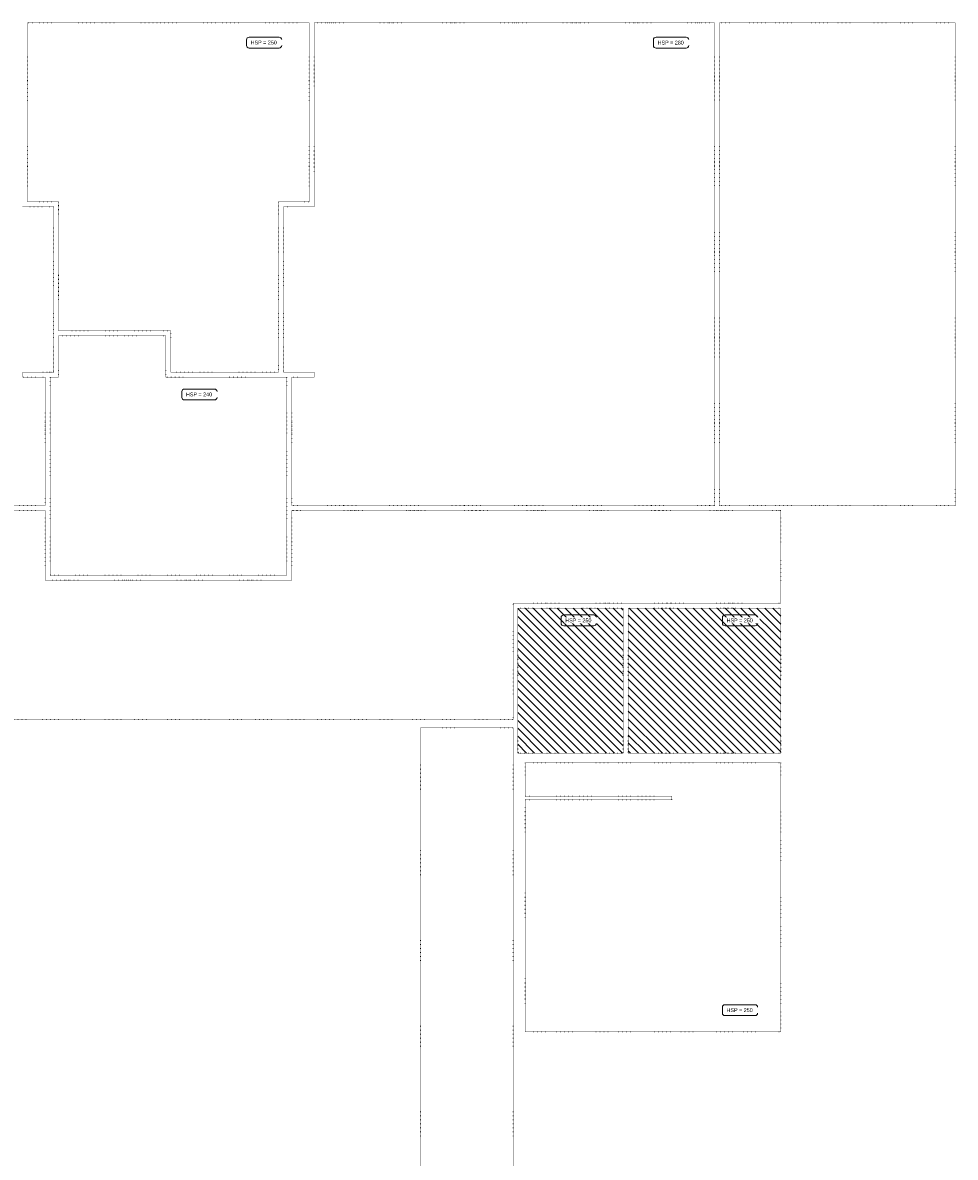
# Model space of a CAD drawing. Header units: millimetres. Extents: x -21522 to 77796, y -25697 to 15217.
# Tile 256 of 256: x 59639 to 77796, y -10638 to 11463. Entities that reach past the tile are written whole.
import ezdxf

# ---------------------------------------------------------------- set-up
doc = ezdxf.new("R2010")
doc.units = ezdxf.units.MM
doc.linetypes.add('Contour peu visible', pattern=[4, 0, -4])
doc.layers.add('A-CLNG', color=13, linetype='Continuous', lineweight=13)
doc.layers.add('A-CLNG-IDEN', color=151, linetype='Continuous', lineweight=9)
doc.styles.add('Arial_1', font='arial.ttf', dxfattribs={"height": 75})
pattern_1 = [(135, (56105.2, 0), (-77.78175, -77.78175), [])]

# ---------------------------------------------------------------- blocks, each defined once
blk = doc.blocks.new('HSP_plafond_ - Cadré-862840-00_RDC repérage - Dépendante 1')
at = {"layer": 'A-CLNG-IDEN'}
for p, q in [((-6.86, 1.31), (-6.86, -0.93)), ((-5.86, 2.31), (5.86, 2.31)), ((6.86, 1.31), (6.86, -0.93)), ((-5.86, -1.93), (5.86, -1.93))]:
    blk.add_line(p, q, dxfattribs=at)
for centre, start, end in [((-5.86, 1.31), 90, 180), ((5.86, 1.31), 0, 90), ((-5.86, -0.93), 180, 270), ((5.86, -0.93), 270, 360)]:
    blk.add_arc(centre, 1, start, end, dxfattribs=at)

msp = doc.modelspace()

# ---------------------------------------------------------------- hatches: boundary and pattern name
at = {"layer": 'A-CLNG', "linetype": 'Contour peu visible'}
h = msp.add_hatch(dxfattribs=at)
h.set_pattern_fill('FP_117', color=21, style=0, pattern_type=2)
h.set_pattern_definition(pattern_1)
h.paths.add_polyline_path([(71331.3, 59.9), (69276.9, 59.9), (69276.9, -2764.4), (71331.3, -2764.4)])
h = msp.add_hatch(dxfattribs=at)
h.set_pattern_fill('FP_117', color=21, style=0, pattern_type=2)
h.set_pattern_definition(pattern_1)
h.paths.add_polyline_path([(71429.3, -2764.4), (74400.9, -2764.4), (74400.9, 59.9), (71429.3, 59.9)])

# ---------------------------------------------------------------- linework, layer by layer
at = {"layer": 'A-CLNG', "color": 253, "linetype": 'Contour peu visible'}
for p, q in [((65218.4, 11463), (59735.8, 11463)), ((59735.8, 11463), (59735.8, 7974.4)), ((59735.8, 7974.4), (59735.8, 11463)), ((59735.8, 11463), (65218.4, 11463)), ((65218.4, 7974.4), (65218.4, 11463)), ((65218.4, 11463), (65218.4, 7974.4)), ((73110.2, 11463), (65316.4, 11463)), ((65316.4, 11463), (65316.4, 7876.4)), ((65316.4, 7876.4), (65316.4, 11463)), ((65316.4, 11463), (73110.2, 11463)), ((73110.2, 2060.5), (73110.2, 11463)), ((73110.2, 11463), (73110.2, 2060.5)), ((77796.4, 11463), (73208.2, 11463)), ((73208.2, 11463), (73208.2, 2060.5)), ((73208.2, 2060.5), (73208.2, 11463)), ((73208.2, 11463), (77796.4, 11463)), ((77796.4, 2060.5), (77796.4, 11463)), ((77796.4, 11463), (77796.4, 2060.5)), ((59735.8, 7974.4), (60333.7, 7974.4)), ((60333.7, 7974.4), (59735.8, 7974.4)), ((60333.7, 7974.4), (60333.7, 5461.7)), ((60333.7, 5461.7), (60333.7, 7974.4)), ((64620.5, 4655.2), (64620.5, 7974.4)), ((64620.5, 7974.4), (65218.4, 7974.4)), ((65218.4, 7974.4), (64620.5, 7974.4)), ((64620.5, 7974.4), (64620.5, 4655.2)), ((60235.7, 7876.4), (59637.8, 7876.4)), ((59637.8, 7876.4), (60235.7, 7876.4)), ((60235.7, 4655.2), (60235.7, 7876.4)), ((60235.7, 7876.4), (60235.7, 4655.2)), ((65316.4, 7876.4), (64718.5, 7876.4)), ((64718.5, 7876.4), (64718.5, 4655.2)), ((64718.5, 4655.2), (64718.5, 7876.4)), ((64718.5, 7876.4), (65316.4, 7876.4)), ((60333.7, 5461.7), (62526.1, 5461.7)), ((62526.1, 5461.7), (60333.7, 5461.7)), ((62428.1, 5363.7), (60333.7, 5363.7)), ((60333.7, 5363.7), (60333.7, 4557.2)), ((60333.7, 4557.2), (60333.7, 5363.7)), ((60333.7, 5363.7), (62428.1, 5363.7)), ((62428.1, 4557.2), (62428.1, 5363.7)), ((62428.1, 5363.7), (62428.1, 4557.2)), ((62526.1, 5461.7), (62526.1, 4655.2)), ((62526.1, 4655.2), (62526.1, 5461.7)), ((59640.8, 4557.2), (59640.8, 4655.2)), ((59640.8, 4655.2), (60235.7, 4655.2)), ((60235.7, 4655.2), (59640.8, 4655.2)), ((59640.8, 4655.2), (59640.8, 4557.2)), ((62526.1, 4655.2), (64620.5, 4655.2)), ((64620.5, 4655.2), (62526.1, 4655.2)), ((64718.5, 4655.2), (65313.4, 4655.2)), ((65313.4, 4655.2), (64718.5, 4655.2)), ((65313.4, 4655.2), (65313.4, 4557.2)), ((65313.4, 4557.2), (65313.4, 4655.2)), ((60076.3, 4557.2), (59640.8, 4557.2)), ((59640.8, 4557.2), (60076.3, 4557.2)), ((60076.3, 2060.5), (60076.3, 4557.2)), ((60076.3, 4557.2), (60076.3, 2060.5)), ((60333.7, 4557.2), (60174.3, 4557.2)), ((60174.3, 4557.2), (60174.3, 698.5)), ((60174.3, 698.5), (60174.3, 4557.2)), ((60174.3, 4557.2), (60333.7, 4557.2)), ((64779.9, 4557.2), (62428.1, 4557.2)), ((62428.1, 4557.2), (64779.9, 4557.2)), ((64779.9, 698.5), (64779.9, 4557.2)), ((64779.9, 4557.2), (64779.9, 698.5)), ((65313.4, 4557.2), (64877.9, 4557.2)), ((64877.9, 4557.2), (64877.9, 2060.5)), ((64877.9, 2060.5), (64877.9, 4557.2)), ((64877.9, 4557.2), (65313.4, 4557.2)), ((51844.2, 2060.5), (60076.3, 2060.5)), ((60076.3, 2060.5), (51844.2, 2060.5)), ((64877.9, 2060.5), (73110.2, 2060.5)), ((73110.2, 2060.5), (64877.9, 2060.5)), ((73208.2, 2060.5), (77796.4, 2060.5)), ((77796.4, 2060.5), (73208.2, 2060.5)), ((60076.3, 1962.5), (51844.2, 1962.5)), ((51844.2, 1962.5), (60076.3, 1962.5)), ((60076.3, 603.5), (60076.3, 1962.5)), ((60076.3, 1962.5), (60076.3, 603.5)), ((74400.9, 1962.5), (64877.9, 1962.5)), ((64877.9, 1962.5), (64877.9, 603.5)), ((64877.9, 603.5), (64877.9, 1962.5)), ((64877.9, 1962.5), (74400.9, 1962.5)), ((74400.9, 157.9), (74400.9, 1962.5)), ((74400.9, 1962.5), (74400.9, 157.9)), ((60174.3, 698.5), (64779.9, 698.5)), ((64779.9, 698.5), (60174.3, 698.5)), ((64877.9, 603.5), (60076.3, 603.5)), ((60076.3, 603.5), (64877.9, 603.5)), ((69186.9, -2113.1), (69186.9, 157.9)), ((69186.9, 157.9), (74400.9, 157.9)), ((74400.9, 157.9), (69186.9, 157.9)), ((69186.9, 157.9), (69186.9, -2113.1)), ((71331.3, 59.9), (69276.9, 59.9)), ((69276.9, 59.9), (69276.9, -2764.4)), ((69276.9, -2764.4), (69276.9, 59.9)), ((69276.9, 59.9), (71331.3, 59.9)), ((71331.3, -2764.4), (71331.3, 59.9)), ((71331.3, 59.9), (71331.3, -2764.4)), ((74400.9, 59.9), (71429.3, 59.9)), ((71429.3, 59.9), (71429.3, -2764.4)), ((71429.3, -2764.4), (71429.3, 59.9)), ((71429.3, 59.9), (74400.9, 59.9)), ((74400.9, -2764.4), (74400.9, 59.9)), ((74400.9, 59.9), (74400.9, -2764.4)), ((55050.5, -2113.1), (69186.9, -2113.1)), ((69186.9, -2113.1), (55050.5, -2113.1)), ((69186.9, -2273.1), (67386.9, -2273.1)), ((67386.9, -2273.1), (67386.9, -20507.6)), ((67386.9, -20507.6), (67386.9, -2273.1)), ((67386.9, -2273.1), (69186.9, -2273.1)), ((69186.9, -20507.6), (69186.9, -2273.1)), ((69186.9, -2273.1), (69186.9, -20507.6)), ((69276.9, -2764.4), (71331.3, -2764.4)), ((71331.3, -2764.4), (69276.9, -2764.4)), ((71429.3, -2764.4), (74400.9, -2764.4)), ((74400.9, -2764.4), (71429.3, -2764.4)), ((74400.9, -2957.4), (69421.9, -2957.4)), ((69421.9, -2957.4), (69421.9, -3602.4)), ((69421.9, -3602.4), (69421.9, -2957.4)), ((69421.9, -2957.4), (74400.9, -2957.4)), ((74400.9, -8192.4), (74400.9, -2957.4)), ((74400.9, -2957.4), (74400.9, -8192.4)), ((69421.9, -3602.4), (72278.9, -3602.4)), ((72278.9, -3602.4), (69421.9, -3602.4)), ((72278.9, -3673.4), (69421.9, -3673.4)), ((69421.9, -3673.4), (69421.9, -8192.4)), ((69421.9, -8192.4), (69421.9, -3673.4)), ((69421.9, -3673.4), (72278.9, -3673.4)), ((72278.9, -3602.4), (72278.9, -3673.4)), ((72278.9, -3673.4), (72278.9, -3602.4)), ((69421.9, -8192.4), (74400.9, -8192.4)), ((74400.9, -8192.4), (69421.9, -8192.4))]:
    msp.add_line(p, q, dxfattribs=at)

# ---------------------------------------------------------------- block references
at = {"layer": 'A-CLNG-IDEN', "xscale": 49.99999999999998, "yscale": 49.99999999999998, "zscale": 49.99999999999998}
for p in [(64339.1, 11066.2), (72262.4, 11064.7), (63080.3, 4211.2), (70464.9, -189.6), (73605.7, -189.6), (73604.2, -7781.9)]:
    msp.add_blockref('HSP_plafond_ - Cadré-862840-00_RDC repérage - Dépendante 1', p, dxfattribs=at)

# ---------------------------------------------------------------- next in the draw order: texts
at = {"layer": 'A-CLNG-IDEN', "char_height": 75, "width": 625.316, "attachment_point": 1, "style": 'Arial_1', "bg_fill": 3, "box_fill_scale": 1.25, "bg_fill_color": 256, "bg_fill_true_color": 13158600, "bg_fill_transparency": 0}
for s, insert in [('HSP = 250', (64077.1, 11114.1)), ('HSP = 280', (72000.4, 11112.6)), ('HSP = 240', (62818.3, 4259.1)), ('HSP = 250', (70202.9, -141.7)), ('HSP = 250', (73343.7, -141.7)), ('HSP = 250', (73342.2, -7734))]:
    msp.add_mtext(s, dxfattribs=dict(at, insert=insert))

doc.saveas('drawing.dxf')
